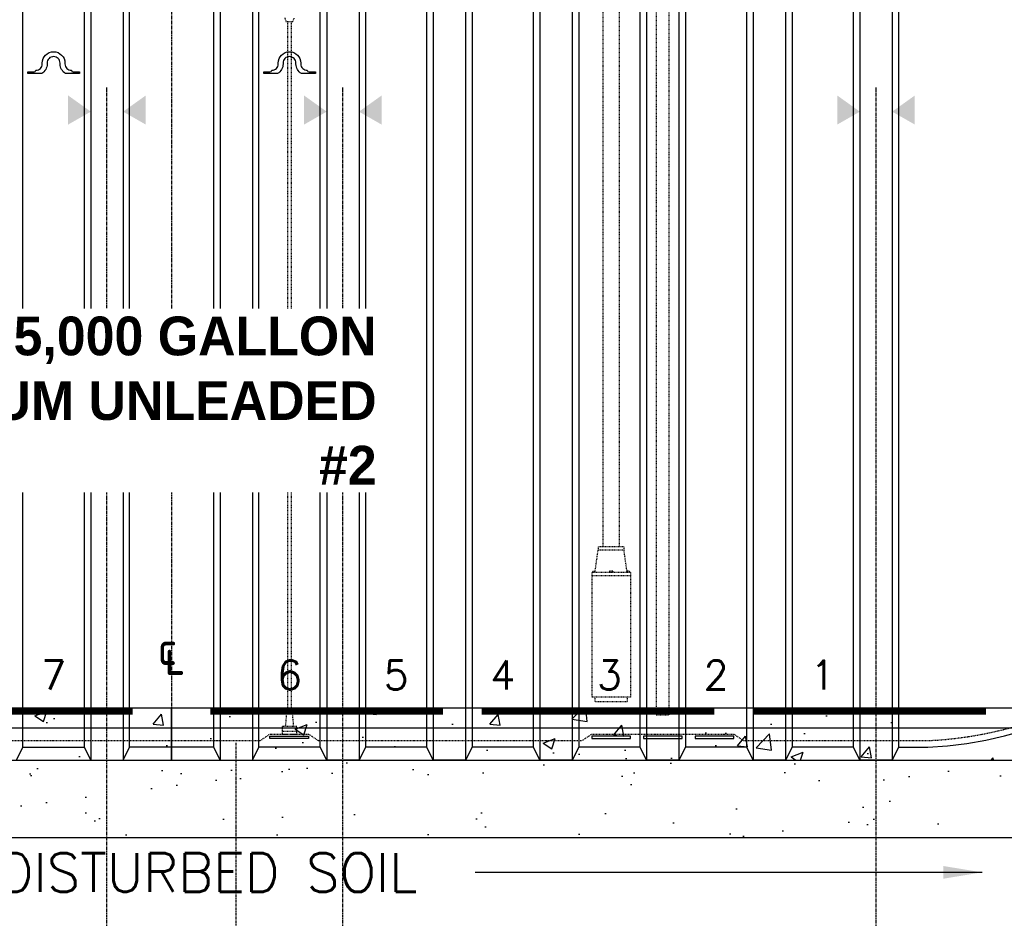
# Model space of a CAD drawing. Extents: x 1081 to 2220, y 0 to 2796.
# Tile 31 of 161: x 1676 to 1829, y 203 to 342. Entities that reach past the tile are written whole.
import ezdxf
from ezdxf.enums import TextEntityAlignment as Align

# ---------------------------------------------------------------- set-up
doc = ezdxf.new("R2010")
doc.units = 0
doc.header["$MEASUREMENT"] = 0
doc.header["$PDSIZE"] = 1
for name, pattern in [('CENTER1', [0.6625, 0.5, -0.075, 0.0125, -0.075]), ('HIDDEN3', [0.1875, 0.125, -0.0625]), ('HIDDEN5', [0.05, 0.025, -0.025])]:
    doc.linetypes.add(name, pattern=pattern)
doc.layers.get('DEFPOINTS').update_dxf_attribs({"linetype": 'CONTINUOUS'})
for name, color, linetype in [('CENTERLINE', 3, 'CENTER1'), ('CONCRETE-HATCH', 2, 'CONTINUOUS'), ('DIM', 3, 'CONTINUOUS'), ('GALV-2-PIPE', 3, 'CONTINUOUS'), ('PEAGRAVEL-HATCH', 3, 'CONTINUOUS'), ('PROBE', 2, 'CONTINUOUS'), ('SUB-PUMP', 4, 'CONTINUOUS'), ('TANK-ANCHOR', 4, 'CONTINUOUS'), ('TANK-DESCRIPTION', 3, 'CONTINUOUS'), ('TANK-HOLE', 5, 'CONTINUOUS'), ('TANK-UST', 5, 'CONTINUOUS'), ('TANK-UST-RIB', 7, 'CONTINUOUS'), ('TANK-UST-RIB-NO.', 7, 'CONTINUOUS'), ('TEXT', 3, 'CONTINUOUS')]:
    doc.layers.add(name, color=color, linetype=linetype)
doc.styles.add('BOLD', font='bold', dxfattribs={"height": 7.2})
doc.styles.add('SIMPLEX', font='simplex')
doc.dimstyles.new('DIM64', dxfattribs={"dimscale": 64, "dimtxt": 0.09375, "dimasz": 0.09375, "dimexe": 0.0625, "dimexo": 0.0625, "dimgap": 0.046875, "dimtad": 1, "dimdec": 4, "dimzin": 3, "dimdsep": 46, "dimlunit": 4, "dimtxsty": 'SIMPLEX', "dimcen": 0, "dimclrd": 256, "dimclre": 256, "dimclrt": 256, "dimadec": 0, "dimazin": 0, "dimtfac": 1, "dimtdec": 4, "dimtmove": 0, "dimatfit": 3, "dimfxl": 1, "dimfrac": 2, "dimtolj": 1, "dimtzin": 0, "dimarcsym": 0})

# ---------------------------------------------------------------- blocks, each defined once
blk = doc.blocks.new('*D15')
at = {"layer": 'DEFPOINTS', "color": 0, "transparency": 16777216}
for p in [(1875.12, 290.52), (1808.87, 173.52), (1808.87, 173.52)]:
    blk.add_point(p, dxfattribs=at)
at = {"layer": 'DIM', "lineweight": -2, "transparency": 16777216}
blk.add_line((1869.12, 173.52), (1814.87, 173.52), dxfattribs=at)
at = {"layer": 'DIM', "transparency": 16777216}
for points in [[(1814.87, 174.52), (1814.87, 172.52), (1808.87, 173.52)], [(1869.12, 174.52), (1869.12, 172.52), (1875.12, 173.52)]]:
    blk.add_solid(points, dxfattribs=at)
at = {"layer": 'DIM', "transparency": 16777216, "insert": (1841.96, 180.21), "char_height": 6, "attachment_point": 5, "style": 'SIMPLEX'}
blk.add_mtext('\\A1;5\'-6 1/4"', dxfattribs=at)
blk = doc.blocks.new('*D16')
at = {"layer": 'DEFPOINTS', "color": 0, "transparency": 16777216}
for p in [(1524.62, 290.52), (1875.12, 290.52), (1875.12, 155.02)]:
    blk.add_point(p, dxfattribs=at)
at = {"layer": 'DIM', "lineweight": -2, "transparency": 16777216}
for p, q in [((1524.62, 286.52), (1524.62, 151.02)), ((1875.12, 286.52), (1875.12, 151.02)), ((1530.62, 155.02), (1869.12, 155.02))]:
    blk.add_line(p, q, dxfattribs=at)
at = {"layer": 'DIM', "transparency": 16777216}
for points in [[(1530.62, 156.02), (1530.62, 154.02), (1524.62, 155.02)], [(1869.12, 156.02), (1869.12, 154.02), (1875.12, 155.02)]]:
    blk.add_solid(points, dxfattribs=at)
at = {"layer": 'DIM', "transparency": 16777216, "insert": (1699.87, 162.59), "char_height": 6, "attachment_point": 5, "style": 'SIMPLEX'}
blk.add_mtext('\\A1;29\'-2 1/2" (F.V. TANK LENGTH)', dxfattribs=at)
blk = doc.blocks.new('*D23')
at = {"layer": 'DEFPOINTS', "color": 0, "transparency": 16777216}
for p in [(1389.62, 410.01), (1911.12, 410.01), (1911.12, 136.52)]:
    blk.add_point(p, dxfattribs=at)
at = {"layer": 'DIM', "lineweight": -2, "transparency": 16777216}
for p, q in [((1389.62, 406.01), (1389.62, 132.52)), ((1911.12, 406.01), (1911.12, 132.52)), ((1395.62, 136.52), (1905.12, 136.52))]:
    blk.add_line(p, q, dxfattribs=at)
at = {"layer": 'DIM', "transparency": 16777216}
for points in [[(1395.62, 137.52), (1395.62, 135.52), (1389.62, 136.52)], [(1905.12, 137.52), (1905.12, 135.52), (1911.12, 136.52)]]:
    blk.add_solid(points, dxfattribs=at)
at = {"layer": 'DIM', "transparency": 16777216, "insert": (1650.37, 144.09), "char_height": 6, "attachment_point": 5, "style": 'SIMPLEX'}
blk.add_mtext('\\A1;43\'-5 1/2" (F.V. TANK SLAB)', dxfattribs=at)
blk = doc.blocks.new('*D25')
at = {"layer": 'DEFPOINTS', "color": 0, "transparency": 16777216}
for p in [(1811.37, 353.52), (2076.01, 353.52), (1873.87, 227.52)]:
    blk.add_point(p, dxfattribs=at)
at = {"layer": 'DIM', "lineweight": -2, "transparency": 16777216}
for p, q in [((1815.37, 353.52), (2080.01, 353.52)), ((2076.01, 233.52), (2076.01, 347.52)), ((1877.87, 227.52), (2080.01, 227.52))]:
    blk.add_line(p, q, dxfattribs=at)
at = {"layer": 'DIM', "transparency": 16777216}
for points in [[(2075.01, 347.52), (2077.01, 347.52), (2076.01, 353.52)], [(2075.01, 233.52), (2077.01, 233.52), (2076.01, 227.52)]]:
    blk.add_solid(points, dxfattribs=at)
at = {"layer": 'DIM', "transparency": 16777216, "insert": (2068.44, 290.52), "char_height": 6, "attachment_point": 5, "rotation": 90, "style": 'SIMPLEX'}
blk.add_mtext('\\A1;10\'-6" O.D. (F.V.)', dxfattribs=at)

msp = doc.modelspace()

# ---------------------------------------------------------------- hatches: boundary and pattern name
at = {"layer": 'CONCRETE-HATCH', "linetype": 'Continuous'}
h = msp.add_hatch(dxfattribs=at)
h.set_pattern_fill('AR-CONC', color=256, scale=2.67, style=0)
h.set_pattern_definition([(50, (1436.166, -1008.733), (19.15085, -1.67548), [2.0025, -22.0275]), (355, (1436.166, -1008.733), (-3.70466, 20.08353), [1.602, -17.622]), (100.4514, (1437.762, -1008.873), (15.4462, 18.40804), [1.70186, -18.7205]), (46.1842, (1436.166, -1003.393), (28.49534, -4.41936), [3.00375, -33.04125]), (96.6356, (1438.54, -1003.76), (24.9555, 26.00895), [2.5528, -28.08074]), (351.1842, (1436.166, -1003.393), (24.9555, 26.009), [2.403, -26.433]), (21, (1438.836, -1004.728), (15.93742, -10.74992), [2.0025, -22.0275]), (326, (1438.836, -1004.728), (6.49652, 19.3615), [1.602, -17.622]), (71.4514, (1440.164, -1005.624), (22.43394, 8.61156), [1.70186, -18.7205]), (37.5, (1436.166, -1008.733), (0.324668, 8.888266), [0, -17.4084, 0, -17.889, 0, -17.68875]), (7.5, (1436.166, -1008.733), (7.02396, 10.53079), [0, -10.1994, 0, -17.0079, 0, -6.74175]), (327.5, (1430.212, -1008.733), (14.25306, -0.602215), [0, -6.675, 0, -20.826, 0, -27.6345]), (317.5, (1427.542, -1008.733), (15.57107, 2.6728), [0, -8.6775, 0, -13.8306, 0, -19.6245])])
h.paths.add_polyline_path([(1525.87181, 227.51592), (1699.87181, 227.51592), (1699.87181, 235.51592), (1525.87181, 235.51592)])
h = msp.add_hatch(dxfattribs=at)
h.set_pattern_fill('AR-CONC', color=256, scale=2.67, style=0)
h.set_pattern_definition([(50, (1262.166, -1008.733), (19.15085, -1.67548), [2.0025, -22.0275]), (355, (1262.166, -1008.733), (-3.70466, 20.08353), [1.602, -17.622]), (100.4514, (1263.762, -1008.873), (15.4462, 18.40804), [1.70186, -18.7205]), (46.1842, (1262.166, -1003.393), (28.49534, -4.41936), [3.00375, -33.04125]), (96.6356, (1264.54, -1003.76), (24.9555, 26.00895), [2.5528, -28.08074]), (351.1842, (1262.166, -1003.393), (24.9555, 26.00897), [2.403, -26.433]), (21, (1264.836, -1004.728), (15.93742, -10.74992), [2.0025, -22.0275]), (326, (1264.836, -1004.728), (6.49652, 19.3615), [1.602, -17.622]), (71.4514, (1266.164, -1005.624), (22.43394, 8.61156), [1.70186, -18.7205]), (37.5, (1262.166, -1008.733), (0.324668, 8.888266), [0, -17.4084, 0, -17.889, 0, -17.68875]), (7.5, (1262.166, -1008.733), (7.023957, 10.53079), [0, -10.1994, 0, -17.0079, 0, -6.74175]), (327.5, (1256.212, -1008.733), (14.25306, -0.602215), [0, -6.675, 0, -20.826, 0, -27.6345]), (317.5, (1253.542, -1008.733), (15.57107, 2.6728), [0, -8.6775, 0, -13.8306, 0, -19.6245])])
h.paths.add_polyline_path([(1699.87181, 227.51592), (1873.87181, 227.51592), (1873.87181, 235.51592), (1699.87181, 235.51592)])
at = {"layer": 'PEAGRAVEL-HATCH'}
h = msp.add_hatch(dxfattribs=at)
h.set_pattern_fill('AR-SAND', color=256, scale=7.5, style=0)
h.set_pattern_definition([(37.5, (1421.838, 290.387), (-0.47245, 14.45118), [0, -11.4, 0, -12.75, 0, -12.1875]), (7.5, (1421.838, 290.387), (13.2733, 21.1661), [0, -6.15, 0, -10.275, 0, -3.9375]), (327.5, (1412.613, 290.387), (23.35606, 0.04244), [0, -3.75, 0, -13.5, 0, -17.625]), (317.5, (1412.613, 290.387), (22.54595, 6.5826), [0, -1.875, 0, -8.85, 0, -10.125])])
h.paths.add_polyline_path([(1818.94162, 351.38686), (1814.40561, 351.38686), (1813.40561, 353.38686), (1878.90561, 353.38686), (1878.90561, 290.38686), (1877.15561, 290.38686, 0.400591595)])
h = msp.add_hatch(dxfattribs=at)
h.set_pattern_fill('AR-SAND', color=256, scale=7.5, style=0)
h.set_pattern_definition([(37.5, (1355.993, 203.502), (-0.47245, 14.45118), [0, -11.4, 0, -12.75, 0, -12.1875]), (7.5, (1355.993, 203.502), (13.2733, 21.1661), [0, -6.15, 0, -10.275, 0, -3.9375]), (327.5, (1346.768, 203.502), (23.35606, 0.04244), [0, -3.75, 0, -13.5, 0, -17.625]), (317.5, (1346.768, 203.502), (22.54595, 6.5826), [0, -1.875, 0, -8.85, 0, -10.125])])
h.paths.add_polyline_path([(1880.45678, 290.48988), (1944.75097, 290.48988), (1943.28366, 286.91693), (1941.90803, 283.57637), (1939.3862, 278.73085), (1935.92296, 271.67465), (1931.43901, 264.10669), (1929.59899, 260.11154), (1927.00719, 254.85558), (1925.91864, 252.2276), (1921.72535, 244.87151), (1917.00287, 236.98532), (1910.20678, 227.48988), (1906.56647, 221.36299), (1902.08906, 215.4946), (1892.43221, 205.83775), (1886.83401, 203.50196), (1878.20678, 203.50196, 0.201565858), (1881.01928, 204.68378), (1881.01928, 206.65253), (1880.45678, 206.65253)])
h.paths.add_polyline_path([(1874.20678, 290.48988), (1875.95678, 290.48988), (1875.95678, 206.65253), (1875.39428, 206.65253), (1875.39428, 204.68378, 0.201565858), (1878.20678, 203.50196), (1869.57955, 203.50196), (1863.98136, 205.83775), (1854.3245, 215.4946), (1807.95678, 215.49459), (1807.95678, 227.48988), (1810.45678, 227.48988), (1865.45678, 227.48988), (1865.45678, 235.48988), (1839.67571, 235.48988, 0.287899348)])
h = msp.add_hatch(dxfattribs=at)
h.set_pattern_fill('AR-SAND', color=256, scale=7.5, style=0)
h.set_pattern_definition([(37.5, (1491.872, 215.52), (-0.47245, 14.4512), [0, -11.4, 0, -12.75, 0, -12.1875]), (7.5, (1491.872, 215.52), (13.2733, 21.1661), [0, -6.15, 0, -10.275, 0, -3.9375]), (327.5, (1482.647, 215.52), (23.35606, 0.04244), [0, -3.75, 0, -13.5, 0, -17.625]), (317.5, (1482.647, 215.52), (22.546, 6.5826), [0, -1.875, 0, -8.85, 0, -10.125])])
h.paths.add_polyline_path([(1726.37181, 227.51592), (1808.87181, 227.51592), (1808.87181, 215.52063), (1726.37181, 215.5206)])
h.paths.add_polyline_path([(1709.87181, 227.51592), (1726.37181, 227.51592), (1726.37181, 215.5206), (1709.87181, 215.52059)])
h.paths.add_polyline_path([(1689.87181, 227.51592), (1699.87181, 227.51592), (1709.87181, 227.51592), (1709.87181, 215.52059), (1689.87181, 215.52059)])
h.paths.add_polyline_path([(1590.87181, 227.51592), (1689.87181, 227.51592), (1689.87181, 215.52059), (1590.87181, 215.52055)])

# ---------------------------------------------------------------- linework, layer by layer
at = {"layer": 'CENTERLINE'}
for p, q in [((1699.87181, 351.51592), (1699.87181, 229.51592)), ((1689.87181, 169.51592), (1689.87181, 331.64268)), ((1726.37181, 169.51592), (1726.37181, 331.64268)), ((1808.87181, 169.51592), (1808.87181, 331.64268))]:
    msp.add_line(p, q, dxfattribs=at)
at = {"layer": 'CENTERLINE', "ltscale": 0.75}
msp.add_line((1709.87181, 188.01592), (1709.87181, 230.15025), dxfattribs=at)
at = {"layer": 'GALV-2-PIPE', "color": 1, "linetype": 'HIDDEN5'}
msp.add_lwpolyline([(1774.86563, 234.51592), (1776.86563, 234.51592), (1776.86563, 358.24325), (1774.86563, 358.24325), (1774.86563, 234.51592)], dxfattribs=at)
at = {"layer": 'PROBE', "color": 1, "linetype": 'HIDDEN5'}
for p, q in [((1717.84056, 235.47631), (1717.84056, 341.8063)), ((1718.40306, 235.47631), (1718.40306, 341.8063)), ((1719.24681, 231.95365), (1716.99681, 231.95365))]:
    msp.add_line(p, q, dxfattribs=at)
at = {"layer": 'PROBE', "color": 1, "linetype": 'HIDDEN5', "flags": 128}
msp.add_lwpolyline([(1717.37632, 342.40479), (1717.57753, 341.8063), (1718.66609, 341.8063), (1718.86731, 342.40479)], dxfattribs=at)
at = {"layer": 'PROBE', "color": 1, "linetype": 'HIDDEN5'}
msp.add_lwpolyline([(1718.77851, 232.72488), (1718.52507, 235.47631), (1717.71856, 235.47631), (1717.46511, 232.72488)], dxfattribs=at)
msp.add_lwpolyline([(1719.24681, 231.51592), (1719.24681, 232.72488), (1716.99681, 232.72488), (1716.99681, 231.51592)], close=True, dxfattribs=at)
at = {"layer": 'SUB-PUMP', "color": 1, "linetype": 'HIDDEN5'}
for p, q in [((1766.6218, 381.88816), (1766.6218, 260.51592)), ((1769.1218, 381.88816), (1769.1218, 260.51592)), ((1765.87181, 260.51592), (1765.87181, 260.01592)), ((1769.87181, 260.51592), (1765.87181, 260.51592)), ((1769.87181, 260.51592), (1769.87181, 260.01592)), ((1765.38031, 256.51592), (1765.87181, 260.01592)), ((1769.87181, 260.01592), (1765.87181, 260.01592)), ((1770.36332, 256.51592), (1769.87181, 260.01592)), ((1770.86332, 256.51592), (1764.88031, 256.51592)), ((1764.88031, 256.51592), (1764.88031, 237.26592)), ((1770.86332, 256.01592), (1764.88031, 256.01592)), ((1765.06322, 256.76592), (1765.40096, 256.76592)), ((1765.06322, 256.76592), (1765.06322, 256.51592)), ((1768.12181, 256.76592), (1767.62181, 256.76592)), ((1767.62181, 256.76592), (1767.62181, 256.51592)), ((1768.12181, 256.76592), (1768.12181, 256.51592)), ((1770.68041, 256.76592), (1770.34266, 256.76592)), ((1770.68041, 256.76592), (1770.68041, 256.51592)), ((1770.86332, 256.51592), (1770.86332, 237.26592)), ((1770.86332, 237.26592), (1764.88031, 237.26592)), ((1765.38031, 237.26592), (1765.38031, 236.51592)), ((1770.36332, 236.51592), (1765.38031, 236.51592)), ((1770.36332, 237.26592), (1770.36332, 236.51592))]:
    msp.add_line(p, q, dxfattribs=at)
at = {"layer": 'TANK-ANCHOR', "color": 1}
for p, q in [((1525.87181, 232.51592), (1699.87181, 232.51592)), ((1699.87181, 232.51592), (1873.87181, 232.51592))]:
    msp.add_line(p, q, dxfattribs=at)
at = {"layer": 'TANK-ANCHOR'}
for points in [[(1525.87181, 227.51592), (1699.87181, 227.51592), (1699.87181, 235.51592), (1525.87181, 235.51592)], [(1699.87181, 227.51592), (1873.87181, 227.51592), (1873.87181, 235.51592), (1699.87181, 235.51592)]]:
    msp.add_lwpolyline(points, close=True, dxfattribs=at)
at = {"layer": 'TANK-ANCHOR', "color": 3, "const_width": 1}
for points in [[(1693.87181, 235.01592), (1657.87181, 235.01592)], [(1741.87181, 235.01592), (1705.87181, 235.01592)], [(1783.87181, 235.01592), (1747.87181, 235.01592)], [(1825.87181, 235.01592), (1789.87181, 235.01592)]]:
    msp.add_lwpolyline(points, dxfattribs=at)
at = {"layer": 'TANK-HOLE', "linetype": 'Continuous'}
msp.add_lwpolyline([(1400.8887, 215.52046), (1855.23953, 215.52064), (1864.89639, 205.86379), (1870.49458, 203.528), (1887.74904, 203.528), (1893.34724, 205.86379), (1903.00409, 215.52064), (1907.4815, 221.38903), (1911.12181, 227.51592)], dxfattribs=at)
at = {"layer": 'TANK-UST'}
for p, q in [((1676.87181, 229.51592), (1686.37181, 229.51592)), ((1706.37181, 229.51592), (1693.37181, 229.51592)), ((1722.87181, 229.51592), (1713.37181, 229.51592)), ((1739.37181, 229.51592), (1729.87181, 229.51592)), ((1755.87181, 229.51592), (1746.37181, 229.51592)), ((1772.37181, 229.51592), (1762.87181, 229.51592)), ((1788.87181, 229.51592), (1779.37181, 229.51592)), ((1805.37181, 229.51592), (1795.87181, 229.51592))]:
    msp.add_line(p, q, dxfattribs=at)
at = {"layer": 'TANK-UST', "color": 2, "linetype": 'HIDDEN3'}
msp.add_lwpolyline([(1669.3743, 230.51592), (1713.58137, 230.51592), (1715.08137, 231.51592), (1721.08137, 231.51592), (1722.58137, 230.51592), (1763.37181, 230.51592), (1764.87181, 231.51592), (1786.87181, 231.51592), (1788.37181, 230.51592), (1812.39117, 230.51592), (1816.88436, 230.51592, 0.9539575), (1816.88436, 350.51592), (1812.39117, 350.51592), (1587.39117, 350.51592)], format="xyb", dxfattribs=at)
at = {"layer": 'TANK-UST'}
msp.add_lwpolyline([(1812.37181, 229.51592), (1816.88848, 229.51592, 0.954644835), (1816.88848, 351.51592), (1812.37181, 351.51592)], format="xyb", dxfattribs=at)
at = {"layer": 'TANK-UST', "color": 7, "linetype": 'Continuous'}
for points in [[(1680.62183, 335.26719, -0.262728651), (1679.77324, 333.76592), (1677.62181, 333.76592), (1677.62181, 334.0172), (1678.59681, 334.0172, 0.38779477), (1678.87067, 334.26721), (1678.8718, 334.26721, 0.424227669), (1679.87176, 335.26722), (1679.87181, 335.39221, -0.4142124), (1681.62181, 337.14219, -0.41421356), (1683.3718, 335.39221), (1683.37185, 335.26722, 0.41421477), (1684.37181, 334.26723, 0.384851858), (1684.6468, 334.0172), (1685.6218, 334.0172), (1685.6218, 333.76592), (1683.47039, 333.76592, -0.262718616), (1682.6218, 335.26719), (1682.62182, 335.39221, 0.41421534), (1681.62179, 336.39222, 0.429663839), (1680.62178, 335.39221)], [(1717.12183, 335.26719, -0.262728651), (1716.27324, 333.76592), (1714.12181, 333.76592), (1714.12181, 334.0172), (1715.09681, 334.0172, 0.38779477), (1715.37067, 334.26721), (1715.3718, 334.26721, 0.424227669), (1716.37176, 335.26722), (1716.37181, 335.39221, -0.4142124), (1718.12181, 337.14219, -0.41421356), (1719.8718, 335.39221), (1719.87185, 335.26722, 0.41421477), (1720.87181, 334.26723, 0.384851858), (1721.1468, 334.0172), (1722.1218, 334.0172), (1722.1218, 333.76592), (1719.97039, 333.76592, -0.262718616), (1719.1218, 335.26719), (1719.12182, 335.39221, 0.41421534), (1718.12179, 336.39222, 0.429663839), (1717.12178, 335.39221)]]:
    msp.add_lwpolyline(points, format="xyb", close=True, dxfattribs=at)
at = {"layer": 'TANK-UST', "color": 3}
for points in [[(1721.08137, 231.18259), (1721.08137, 230.84925), (1715.08137, 230.84925), (1715.08137, 231.18259)], [(1770.87181, 230.84925), (1770.87181, 231.18259), (1764.87181, 231.18259), (1764.87181, 230.84925)], [(1778.87181, 230.84925), (1778.87181, 231.18259), (1772.87181, 231.18259), (1772.87181, 230.84925)], [(1786.87181, 230.84925), (1786.87181, 231.18259), (1780.87181, 231.18259), (1780.87181, 230.84925)]]:
    msp.add_lwpolyline(points, close=True, dxfattribs=at)
at = {"layer": 'TANK-UST', "color": 1, "linetype": 'Continuous'}
for points in [[(1687.37181, 327.87124), (1683.87181, 325.87124), (1687.37181, 327.87124), (1683.87181, 330.37124)], [(1692.37181, 327.87124), (1695.87181, 325.87124), (1692.37181, 327.87124), (1695.87181, 330.37124)], [(1723.87181, 327.87124), (1720.37181, 325.87124), (1723.87181, 327.87124), (1720.37181, 330.37124)], [(1728.87181, 327.87124), (1732.37181, 325.87124), (1728.87181, 327.87124), (1732.37181, 330.37124)], [(1806.37181, 327.87124), (1802.87181, 325.87124), (1806.37181, 327.87124), (1802.87181, 330.37124)], [(1811.37181, 327.87124), (1814.87181, 325.87124), (1811.37181, 327.87124), (1814.87181, 330.37124)]]:
    msp.add_solid(points, dxfattribs=at)
at = {"layer": 'TANK-UST-RIB', "color": 7}
for p, q in [((1687.37181, 353.51592), (1687.37181, 227.51592)), ((1692.37181, 353.51592), (1692.37181, 227.51592)), ((1707.37181, 353.51592), (1707.37181, 227.51592)), ((1712.37181, 353.51592), (1712.37181, 227.51592)), ((1723.87181, 353.51592), (1723.87181, 227.51592)), ((1728.87181, 353.51592), (1728.87181, 227.51592)), ((1740.37181, 353.51592), (1740.37181, 227.51592)), ((1745.37181, 353.51592), (1745.37181, 227.51592)), ((1756.87181, 353.51592), (1756.87181, 227.51592)), ((1761.87181, 353.51592), (1761.87181, 227.51592)), ((1789.87181, 353.51592), (1789.87181, 227.51592)), ((1794.87181, 353.51592), (1794.87181, 227.51592)), ((1806.37181, 353.51592), (1806.37181, 227.51592)), ((1811.37181, 353.51592), (1811.37181, 227.51592)), ((1773.37181, 351.41114), (1773.37181, 227.51592)), ((1778.37181, 351.41114), (1778.37181, 227.51592))]:
    msp.add_line(p, q, dxfattribs=at)
at = {"layer": 'TANK-UST-RIB', "color": 5}
for points in [[(1670.87181, 227.51592), (1675.87181, 227.51592), (1676.87181, 229.51592), (1676.87181, 351.51592), (1675.87181, 353.51592), (1670.87181, 353.51592), (1669.87181, 351.51592), (1669.87181, 229.51592)], [(1687.37181, 227.51592), (1692.37181, 227.51592), (1693.37181, 229.51592), (1693.37181, 351.51592), (1692.37181, 353.51592), (1687.37181, 353.51592), (1686.37181, 351.51592), (1686.37181, 229.51592)], [(1707.37181, 227.51592), (1712.37181, 227.51592), (1713.37181, 229.51592), (1713.37181, 351.51592), (1712.37181, 353.51592), (1707.37181, 353.51592), (1706.37181, 351.51592), (1706.37181, 229.51592)], [(1728.87181, 227.51592), (1723.87181, 227.51592), (1722.87181, 229.51592), (1722.87181, 351.51592), (1723.87181, 353.51592), (1728.87181, 353.51592), (1729.87181, 351.51592), (1729.87181, 229.51592)], [(1745.37181, 227.51592), (1740.37181, 227.51592), (1739.37181, 229.51592), (1739.37181, 351.51592), (1740.37181, 353.51592), (1745.37181, 353.51592), (1746.37181, 351.51592), (1746.37181, 229.51592)], [(1761.87181, 227.51592), (1756.87181, 227.51592), (1755.87181, 229.51592), (1755.87181, 351.51592), (1756.87181, 353.51592), (1761.87181, 353.51592), (1762.87181, 351.51592), (1762.87181, 229.51592)], [(1794.87181, 227.51592), (1789.87181, 227.51592), (1788.87181, 229.51592), (1788.87181, 351.51592), (1789.87181, 353.51592), (1794.87181, 353.51592), (1795.87181, 351.51592), (1795.87181, 229.51592)], [(1811.37181, 227.51592), (1806.37181, 227.51592), (1805.37181, 229.51592), (1805.37181, 351.51592), (1806.37181, 353.51592), (1811.37181, 353.51592), (1812.37181, 351.51592), (1812.37181, 229.51592)], [(1778.37181, 227.51592), (1773.37181, 227.51592), (1772.37181, 229.51592), (1772.37181, 349.72364), (1773.37181, 351.41114), (1778.37181, 351.41114), (1779.37181, 349.72364), (1779.37181, 229.51592)]]:
    msp.add_lwpolyline(points, close=True, dxfattribs=at)

# ---------------------------------------------------------------- texts
at = {"layer": 'DIM', "insert": (1699.30361, 247.29045), "char_height": 6, "width": 112.2857143, "attachment_point": 2, "style": 'SIMPLEX'}
msp.add_mtext('℄', dxfattribs=at)
at = {"layer": 'TANK-UST-RIB-NO.', "style": 'SIMPLEX'}
for s, p in [('7', (1681.62181, 240.65587)), ('6', (1718.12181, 240.65587)), ('5', (1734.62181, 240.65587)), ('4', (1751.12181, 240.65587)), ('3', (1767.62181, 240.65587)), ('2', (1784.12181, 240.65587)), ('1', (1800.62181, 240.65587))]:
    msp.add_text(s, height=4.5, dxfattribs=at).set_placement(p, align=Align.MIDDLE)
at = {"layer": 'TEXT', "style": 'SIMPLEX'}
msp.add_text('UNDISTURBED SOIL', height=6, dxfattribs=at).set_placement((1699.87181, 210.09924), align=Align.MIDDLE_CENTER)

# ---------------------------------------------------------------- dimensions: what is measured, and where the dimension line sits
at = {"layer": 'DIM'}
for base, p1, p2, angle, text, picture, middle in [((1911.12181, 136.51592), (1389.62181, 410.00736), (1911.12181, 410.00736), 0, '<> (F.V. TANK SLAB)', '*D23', (1650.37181, 144.08735)), ((2076.00939, 353.51592), (1873.87181, 227.51592), (1811.37181, 353.51592), 90, '<> O.D. (F.V.)', '*D25', (2068.43796, 290.51592)), ((1875.12181, 155.01592), (1524.62181, 290.51592), (1875.12181, 290.51592), 180, '<> (F.V. TANK LENGTH)', '*D16', (1699.87181, 162.58735))]:
    dim = msp.add_linear_dim(base=base, p1=p1, p2=p2, angle=angle, text=text, dimstyle='DIM64', dxfattribs=at)
    dim.commit()
    dim.dimension.update_dxf_attribs({"geometry": picture, "text_midpoint": middle})
dim = msp.add_linear_dim(base=(1808.87181, 173.51592), p1=(1875.12181, 290.51592), p2=(1808.87181, 173.51592), angle=180, dimstyle='DIM64', override={"dimse1": 1, "dimtmove": 1}, dxfattribs=at)
dim.commit()
dim.dimension.update_dxf_attribs({"geometry": '*D15', "text_midpoint": (1841.96401, 172.63531), "dimtype": 160})

# ---------------------------------------------------------------- leaders
at = {"layer": 'TEXT'}
msp.add_leader([(1825.27256, 210.12663), (1746.86464, 210.12663)], dimstyle='DIM64', override={"dimgap": 0.0625, "dimtad": 0}, dxfattribs=at)

# ---------------------------------------------------------------- next in the draw order: texts
at = {"layer": 'TANK-DESCRIPTION', "insert": (1731.60095, 296.15507), "char_height": 6, "width": 95.3944953, "attachment_point": 3, "style": 'BOLD', "bg_fill": 3, "box_fill_scale": 1.2, "bg_fill_color": 256, "bg_fill_transparency": 0}
msp.add_mtext(' 15,000 GALLON PREMIUM UNLEADED #2', dxfattribs=at)

doc.saveas('drawing.dxf')
